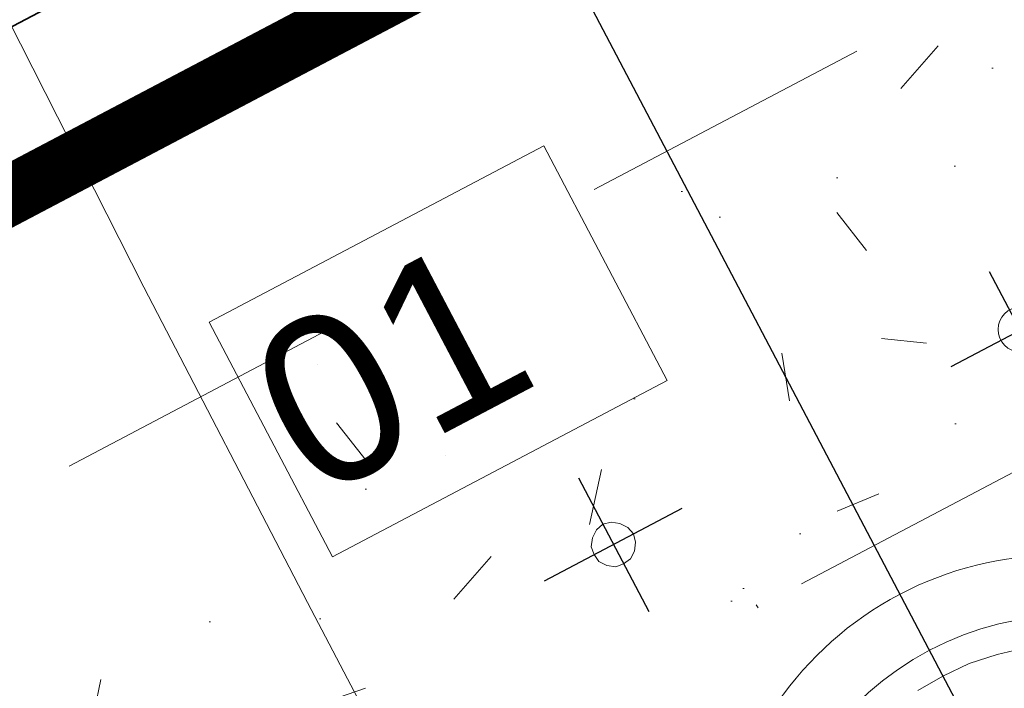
# Model space of a CAD drawing. Header units: metres. Extents: x 7408630 to 7411134, y 5569633 to 5570339.
# Tile 65 of 76: x 7410493.843 to 7410494.174, y 5569901.969 to 5569902.194. Entities that reach past the tile are written whole.
import ezdxf
from ezdxf.enums import TextEntityAlignment as Align

# ---------------------------------------------------------------- set-up
doc = ezdxf.new("R2010")
doc.units = ezdxf.units.M
doc.header["$MEASUREMENT"] = 0
doc.linetypes.add('HIDDEN2', pattern=[4.762499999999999, 3.175, -1.5875])
doc.layers.add('0-wypos-sanitarne', color=1, linetype='Continuous')
for name, color, linetype, lineweight in [('0-ZABUDOWA GK-MDF', 54, 'Continuous', 35), ('0_LEGENDA', 253, 'Continuous', 13), ('1_POSADZKA PODZIAŁY', 151, 'Continuous', 0), ('1_POSADZKI COKOŁY', 170, 'Continuous', 0), ('OPIS POM NOWE', 140, 'Continuous', 5), ('Opis_pom', 9, 'Continuous', 18), ('WYBURZENIA HATCH', 253, 'Continuous', 0)]:
    doc.layers.add(name, color=color, linetype=linetype, lineweight=lineweight)
doc.layers.add('Wyburzenia', color=7, linetype='Continuous', lineweight=13, true_color=0xb0b0b0)
doc.styles.add('ARIAL', font='tahoma.ttf')
doc.styles.add('ROMANS07', font='arial.ttf')

# ---------------------------------------------------------------- blocks, each defined once
blk = doc.blocks.new('A$C324a30b8')
at = {"lineweight": 0}
for points in [[(-0.1783207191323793, -0.4783186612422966), (-0.177970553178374, -0.2391586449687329), (-0.1772702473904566, -0.1195763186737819), (-0.1755240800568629, 1.384364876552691e-06)], [(-0.009790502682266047, -0.3611874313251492), (2.504442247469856e-14, -0.360841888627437), (0.00979048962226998, -0.3611874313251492), (0.01958099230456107, -0.3629381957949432), (0.02902134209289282, -0.3653846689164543)]]:
    blk.add_lwpolyline(points, dxfattribs=at)
blk.add_lwpolyline([(-0.07762368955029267, -0.2772701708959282), (-0.07482706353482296, -0.2769200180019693), (-0.07238059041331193, -0.2751738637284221), (-0.07062982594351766, -0.2727227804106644), (-0.0699295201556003, -0.2699261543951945), (-0.07062982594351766, -0.2671295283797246), (-0.07238059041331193, -0.2646830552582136), (-0.07482706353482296, -0.26293688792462), (-0.07762368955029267, -0.2622365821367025), (-0.08042032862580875, -0.26293688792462), (-0.08286680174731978, -0.2646830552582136), (-0.08461756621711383, -0.2671295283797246), (-0.08496771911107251, -0.2699261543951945), (-0.08461756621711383, -0.2727227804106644), (-0.08286680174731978, -0.2751738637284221), (-0.08042032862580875, -0.2769200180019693)], close=True, dxfattribs=at)
blk.add_circle((0.0774439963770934, -0.2697533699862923), 0.007517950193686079, dxfattribs=at)
for centre, major_axis, ratio in [((-0.0001750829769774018, -0.49475518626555), (-3.664525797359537e-17, -0.1650355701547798), 0.8294409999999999), ((2.501371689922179e-14, -0.4991275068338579), (-3.28795037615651e-17, -0.1480761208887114), 0.831158)]:
    blk.add_ellipse(centre, major_axis=major_axis, ratio=ratio, start_param=0, end_param=6.283185, dxfattribs=at)
at = {"layer": 'DEFPOINTS'}
for points in [[(-4.610196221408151e-06, 0.01049219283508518), (-4.610196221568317e-06, -0.710834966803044)], [(-0.07762368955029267, -0.2445768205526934), (-0.07762368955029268, -0.295450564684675)], [(0.07726892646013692, -0.2475485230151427), (0.0772689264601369, -0.2930040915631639)], [(-0.1038484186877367, -0.2699261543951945), (-0.05139897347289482, -0.2699307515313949)], [(0.05104421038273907, -0.2699307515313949), (0.1024431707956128, -0.2699307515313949)]]:
    blk.add_lwpolyline(points, dxfattribs=at)
blk = doc.blocks.new('A$C142d3faa')
at = {"layer": '1_POSADZKA PODZIAŁY'}
h = blk.add_hatch(dxfattribs=at)
h.set_pattern_fill('_USER', color=256, scale=80, double=1, pattern_type=0)
h.set_pattern_definition([(0, (-58931.34199039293, 199163.1944934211), (0, 80), []), (90, (-58931.34199039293, 199163.1944934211), (-80, 4.898587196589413e-15), [])])
h.paths.add_polyline_path([(419.2253591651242, 1045.606190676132), (183.2253591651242, 1045.606190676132), (183.2253591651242, 1265.606190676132), (299.2339670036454, 1265.596304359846), (299.2339670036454, 1245.596304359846), (419.2253591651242, 1245.606190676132)])
at = {"layer": 'WYBURZENIA HATCH'}
h = blk.add_hatch(dxfattribs=at)
h.set_pattern_fill('AR-CONC', color=256, scale=0.1)
h.set_pattern_definition([(49.99999999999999, (-50117.48606533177, 199163.1944934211), (18.2184668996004, -1.593908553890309), [1.905, -20.955]), (355, (-50117.48606533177, 199163.1944934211), (-3.524342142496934, 19.10568452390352), [1.524, -16.764058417]), (100.4514447, (-50115.96786463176, 199163.0616680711), (14.69412470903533, 17.51177519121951), [1.61900088, -17.80902445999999]), (46.18420000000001, (-50117.48606533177, 199168.2744934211), (27.10790408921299, -4.204232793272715), [2.8575, -31.4325]), (96.63555760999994, (-50115.22707533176, 199167.9241434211), (23.7404134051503, 24.74261245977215), [2.428502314, -26.713560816]), (351.1841511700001, (-50117.48606533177, 199168.2744934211), (23.74041340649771, 24.74261245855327), [2.285996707, -25.145973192]), (21, (-50114.94606533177, 199167.0044934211), (15.16143912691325, -10.22651981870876), [1.905, -20.955]), (326.0000000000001, (-50114.94606533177, 199167.0044934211), (6.180202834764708, 18.41879661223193), [1.524, -16.764]), (71.45144499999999, (-50113.68261207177, 199166.1522834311), (21.34164192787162, 8.192276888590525), [1.61900088, -17.80899376]), (37.50000000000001, (-50117.48606533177, 199163.1944934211), (0.3088603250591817, 8.455503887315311), [0, -16.5608, 0, -17.018, 0, -16.8275]), (7.499999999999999, (-50117.48606533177, 199163.1944934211), (6.681966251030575, 10.01805748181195), [0, -9.7028, 0, -16.1798, 0, -6.413500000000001]), (327.5, (-50123.15026533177, 199163.1944934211), (13.55905951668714, -0.5728743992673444), [0, -6.350000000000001, 0, -19.812, 0, -26.289]), (317.5, (-50125.69026533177, 199163.1944934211), (14.81291813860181, 2.542649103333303), [0, -8.255, 0, -13.1572, 0, -18.669])])
h.paths.add_polyline_path([(267.2253591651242, 1231.606190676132), (408.2253591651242, 1231.606190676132), (408.2253591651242, 1216.606190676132), (267.2253591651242, 1216.606190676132)])
at = {"layer": '0-ZABUDOWA GK-MDF'}
blk.add_lwpolyline([(419.2253591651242, 1245.606190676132), (299.2253591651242, 1245.606190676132)], dxfattribs=at)
at = {"layer": '0_LEGENDA', "color": 7}
blk.add_lwpolyline([(324.6573005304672, 1233.699948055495), (337.4070029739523, 1233.699948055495), (337.4070029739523, 1224.773673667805), (324.6573005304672, 1224.773673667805)], dxfattribs=at)
blk.add_lwpolyline([(324.6573005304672, 1224.773673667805), (337.4070029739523, 1224.773673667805), (337.4070029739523, 1233.699948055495), (324.6573005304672, 1233.699948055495)], close=True, dxfattribs=at)
at = {"layer": '1_POSADZKI COKOŁY', "color": 180, "true_color": 0x3022f7, "const_width": 2}
blk.add_lwpolyline([(188.2253591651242, 1050.606190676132), (414.2253591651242, 1050.606190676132), (414.2253591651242, 1240.606190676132), (294.2253591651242, 1240.606190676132), (294.2253591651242, 1260.606190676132), (188.2253591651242, 1260.606190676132)], close=True, dxfattribs=at)
at = {"layer": 'Wyburzenia', "linetype": 'HIDDEN2', "ltscale": 3}
for points in [[(408.2253591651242, 1231.606190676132), (267.2253591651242, 1231.606190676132)], [(408.2253591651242, 1216.606190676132), (267.2253591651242, 1216.606190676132)]]:
    blk.add_lwpolyline(points, dxfattribs=at)
at = {"layer": '0-wypos-sanitarne', "xscale": 100, "yscale": 100, "zscale": 100}
blk.add_blockref('A$C324a30b8', (340.9957001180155, 1247.725740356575), dxfattribs=at)
at = {"layer": '0_LEGENDA', "color": 7, "insert": (333.7196362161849, 1232.321290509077), "char_height": 7.5, "width": 10.99403024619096, "attachment_point": 3, "style": 'ROMANS07'}
blk.add_mtext('{\\fArial|b0|i0|c162|p34;\\H0.75x;01', dxfattribs=at)
at = {"layer": 'OPIS POM NOWE', "style": 'ARIAL'}
for tag, p in [('E1,4', (2085.453509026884, 1677.902724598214)), ('E1,4', (2642.565068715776, 1467.098580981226)), ('E1,4', (2887.554946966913, 1334.669140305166)), ('E1,1', (2346.15172770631, 945.3069204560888)), ('E1,2', (2380.289767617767, 731.4605824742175)), ('E1,4', (3248.926969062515, 423.5622677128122)), ('E1,3', (2269.290473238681, 389.8474601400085)), ('E1,5', (4145.396889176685, -41.41678165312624))]:
    blk.add_attdef(tag, text='', height=23.936, dxfattribs=at).set_placement(p, align=Align.MIDDLE_CENTER)
at = {"layer": 'Opis_pom', "ltscale": 0.7, "style": 'ARIAL'}
for tag, p in [('B1,18', (784.175454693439, 4749.376909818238)), ('B1,21', (1474.160621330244, 4744.552251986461)), ('B1/17', (593.1950013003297, 4721.360037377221)), ('1,23', (2643.879736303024, 4721.360037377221)), ('1,22', (2015.997302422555, 4715.619925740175)), ('A1,1', (-123.2752701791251, 4710.792713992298)), ('B1,1', (2964.213888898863, 4687.194759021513)), ('B1,19', (983.4770436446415, 4684.250472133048)), ('A1,6', (-365.3793687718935, 4657.226791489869)), ('A1,16', (198.2072643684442, 4631.436355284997)), ('B1,20', (1267.194878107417, 4624.632454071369)), ('B1,3', (3298.013043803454, 4567.235815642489)), ('B1,4', (4545.109849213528, 4480.622250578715)), ('A1,5', (-782.1155021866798, 4446.932694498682)), ('A1,2', (-186.9193724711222, 4425.112318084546)), ('A1,15', (198.2072643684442, 4391.000839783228)), ('B1,2', (2872.012077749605, 4302.459186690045)), ('A1,3', (-121.2895641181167, 4150.905633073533)), ('B1,8', (2427.383192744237, 4053.123158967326)), ('B1,6', (4754.926236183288, 3940.334623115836)), ('A1,4', (-837.6792277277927, 3920.772192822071)), ('B1,14', (401.2060605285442, 3890.998977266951)), ('B1,13', (1255.283140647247, 3857.264790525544)), ('B1,5', (4487.887436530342, 3854.524062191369)), ('B1,10', (1961.599271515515, 3852.276071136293)), ('B1,9', (2126.781835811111, 3827.246892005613)), ('B1,7', (3203.179523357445, 3799.68363001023)), ('B1,11', (2118.658790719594, 3658.838670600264)), ('B1,12', (1949.477289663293, 3633.257187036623)), ('C1,2', (2894.604733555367, 3427.283363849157)), ('C1,3', (2160.246723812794, 3198.455877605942)), ('C1,1', (3129.25555325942, 2706.44898945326)), ('C1,4', (2077.339235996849, 2485.413103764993)), ('C1,5', (2131.383208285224, 2180.309788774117)), ('C1,10', (3196.043433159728, 2172.920878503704)), ('C1,9', (3215.995519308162, 1907.634199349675)), ('C1,6', (2168.073843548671, 1819.58528353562)), ('D0,18', (1348.653176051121, 1483.781635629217)), ('C1,8', (2890.195548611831, 1472.29709332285)), ('C1,7', (2247.746238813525, 1432.404889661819)), ('D,03', (680.1466722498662, 1361.206844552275)), ('D0,15', (1769.826019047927, 1360.285680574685)), ('D,07', (301.6534830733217, 1339.208595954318)), ('D0,6', (-189.623502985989, 1299.117330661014)), ('D0,8', (-573.6059719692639, 1280.794415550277)), ('D0,2', (1011.718833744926, 1184.667071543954)), ('D0,4', (520.2942003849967, 1181.603761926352)), ('D0,14', (1790.011409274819, 1156.002015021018)), ('D,05', (264.3299696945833, 1077.697489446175)), ('D0,13', (1760.78024321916, 974.2700197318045)), ('D0,09', (-770.0709432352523, 944.5551283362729)), ('D0,1', (999.9887503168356, 928.6062601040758)), ('D0,10', (-751.0723892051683, 564.5580135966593)), ('D0,11', (-751.0723892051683, 336.7382673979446)), ('D0,12', (198.7439030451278, 306.3970252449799))]:
    blk.add_attdef(tag, text='', height=11.968, dxfattribs=at).set_placement(p, align=Align.MIDDLE_CENTER)

msp = doc.modelspace()

# ---------------------------------------------------------------- block references
at = {"xscale": 0.01, "yscale": 0.01, "zscale": 0.01, "rotation": 27.75854060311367}
msp.add_blockref('A$C142d3faa', (7410496.779402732, 5569889.662845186), dxfattribs=at)

doc.saveas('drawing.dxf')
